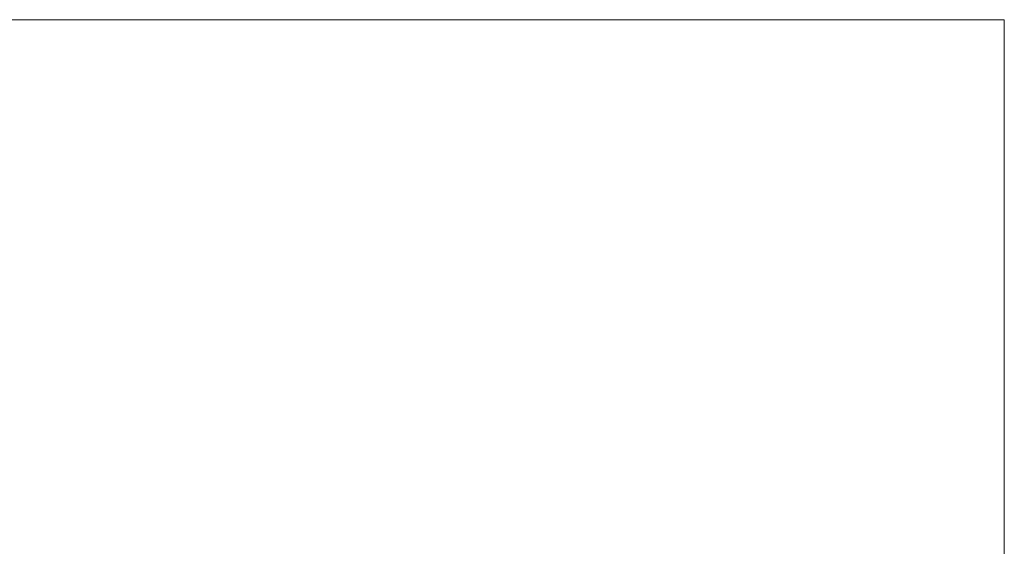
# Model space of a CAD drawing. Header units: millimetres. Extents: x -30.8 to 33.4, y -32.6 to 62.
# Tile 3 of 3: x 1.3 to 33.4, y 14.7 to 31.8. Entities that reach past the tile are written whole.
import ezdxf

# ---------------------------------------------------------------- set-up
doc = ezdxf.new("R2010")
doc.units = ezdxf.units.MM
doc.layers.add('A-GENM', color=13, linetype='Continuous')

msp = doc.modelspace()

# ---------------------------------------------------------------- meshes
at = {"layer": 'A-GENM', "lineweight": 9}
mesh = msp.add_polyface(dxfattribs=at)
corners = [(33.35, 31.84), (-30.495, 31.84), (-30.495, -32.62), (33.35, -32.62)]
mesh.append_faces([[corners[k] for k in face] for face in [(3, 0, 1, 2)]])
mesh = msp.add_polyface(dxfattribs=at)
corners = [(33.35, 31.84, -118.52), (33.35, -32.62, -118.52), (-30.495, -32.62, -118.52), (-30.495, 31.84, -118.52)]
mesh.append_faces([[corners[k] for k in face] for face in [(1, 2, 3, 0)]])
mesh = msp.add_polyface(dxfattribs=at)
corners = [(-30.495, 31.84), (33.35, 31.84), (33.35, 31.84, -118.52), (-30.495, 31.84, -118.52)]
mesh.append_faces([[corners[k] for k in face] for face in [(0, 1, 2, 3)]])
mesh = msp.add_polyface(dxfattribs=at)
corners = [(33.35, 31.84), (33.35, -32.62), (33.35, -32.62, -118.52), (33.35, 31.84, -118.52)]
mesh.append_faces([[corners[k] for k in face] for face in [(0, 1, 2, 3)]])

doc.saveas('drawing.dxf')
